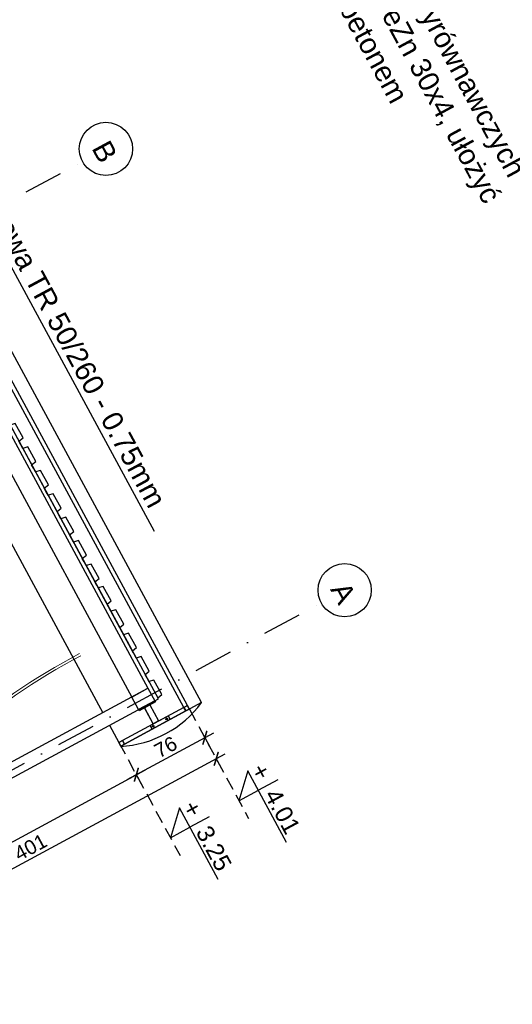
# Model space of a CAD drawing. Header units: millimetres. Extents: x -667476 to -405070, y -32043 to 330643.
# Tile 42 of 55: x -601655 to -596848, y 232331 to 241947. Entities that reach past the tile are written whole.
import ezdxf
from ezdxf.enums import TextEntityAlignment as Align

# ---------------------------------------------------------------- set-up
doc = ezdxf.new("R2010")
doc.units = ezdxf.units.MM
doc.header["$LTSCALE"] = 10
doc.linetypes.add('DASHDOT', pattern=[25.4, 12.7, -6.35, 0, -6.35])
doc.linetypes.add('DASHED', pattern=[19.05, 12.7, -6.35])
for name, color, linetype in [('01 - konstukcja', 7, 'Continuous'), ('01-warstwy scian', 252, 'Continuous'), ('02-element ponizej', 250, 'Continuous'), ('02-element powyzej', 250, 'DASHED'), ('02-elementy wyposazenia', 250, 'Continuous'), ('05 - grafika', 251, 'Continuous'), ('05 - osie', 1, 'DASHDOT'), ('05 - tekst', 1, 'Continuous'), ('05-grafika', 251, 'Continuous'), ('05-osie', 1, 'DASHDOT'), ('05-tekst', 1, 'Continuous'), ('05-wymiary', 3, 'Continuous'), ('05-wymiary PB', 3, 'Continuous')]:
    doc.layers.add(name, color=color, linetype=linetype)
doc.layers.add('1_attyka_widok', color=1, linetype='Continuous', lineweight=15)
doc.styles.add('1-100', font='arial.ttf', dxfattribs={"height": 200})
doc.styles.add('1-50', font='arial.ttf', dxfattribs={"height": 100})
doc.styles.get("Standard").update_dxf_attribs({"font": 'arial.ttf'})
doc.dimstyles.new('1-100', dxfattribs={"dimtxt": 140, "dimasz": 100, "dimexe": 100, "dimexo": 300, "dimgap": 30, "dimtad": 1, "dimdec": 0, "dimlfac": 0.1, "dimtxsty": 'Standard', "dimblk": 'ARCHTICK', "dimcen": 0.09, "dimdle": 100, "dimclre": 252, "dimadec": 0, "dimazin": 0, "dimtfac": 1, "dimtdec": 0, "dimtmove": 0, "dimatfit": 3, "dimfxl": 1, "dimfxlon": 1, "dimarcsym": 0})

# ---------------------------------------------------------------- blocks, each defined once
blk = doc.blocks.new('_ArchTick')
at = {"color": 0, "linetype": 'ByBlock', "const_width": 0.15}
blk.add_lwpolyline([(-0.5, -0.5), (0.5, 0.5)], dxfattribs=at)
blk = doc.blocks.new('*D842')
at = {"layer": '05-wymiary', "color": 0, "lineweight": -2, "transparency": 16777216}
blk.add_line((-600604.6, 234525.7), (-599760, 234982.1), dxfattribs=at)
at = {"layer": '05-wymiary', "color": 252, "lineweight": -2, "transparency": 16777216}
for p, q in [((-599848.5, 234935.5), (-599800.5, 234846.6)), ((-600517.1, 234574.1), (-600469.1, 234485.3))]:
    blk.add_line(p, q, dxfattribs=at)
at = {"layer": 'Defpoints', "color": 0, "transparency": 16777216}
for p in [(-599999.5, 235214.9), (-600668.1, 234853.5), (-599848, 234934.6)]:
    blk.add_point(p, dxfattribs=at)
at = {"layer": '05-wymiary', "color": 0, "lineweight": -2, "transparency": 16777216, "xscale": 100, "yscale": 100, "zscale": 100}
for p, rotation in [((-599848, 234934.6), 28.38890749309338), ((-600516.6, 234573.3), 208.3889074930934)]:
    blk.add_blockref('_ArchTick', p, dxfattribs=dict(at, rotation=rotation))
at = {"layer": '05-wymiary', "color": 0, "transparency": 16777216, "insert": (-600230.6, 234843.2), "char_height": 140, "attachment_point": 5, "rotation": 28.38891}
blk.add_mtext('76', dxfattribs=at)
blk = doc.blocks.new('*D843')
at = {"layer": '05-wymiary', "color": 0, "lineweight": -2, "transparency": 16777216}
blk.add_line((-603463.7, 232980.5), (-600428.6, 234620.8), dxfattribs=at)
at = {"layer": '05-wymiary', "color": 252, "lineweight": -2, "transparency": 16777216}
for p, q in [((-600517.1, 234574.1), (-600469.1, 234485.3)), ((-603375.8, 233028), (-603328.2, 232940.1))]:
    blk.add_line(p, q, dxfattribs=at)
at = {"layer": 'Defpoints', "color": 0, "transparency": 16777216}
for p in [(-600668.1, 234853.5), (-600516.6, 234573.3), (-603513, 233281.9)]:
    blk.add_point(p, dxfattribs=at)
at = {"layer": '05-wymiary', "color": 0, "lineweight": -2, "transparency": 16777216, "xscale": 100, "yscale": 100, "zscale": 100}
for p, rotation in [((-600516.6, 234573.3), 28.38890749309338), ((-603375.8, 233028), 208.3889074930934)]:
    blk.add_blockref('_ArchTick', p, dxfattribs=dict(at, rotation=rotation))
at = {"layer": '05-wymiary', "color": 0, "transparency": 16777216, "insert": (-601994.5, 233890), "char_height": 140, "attachment_point": 5, "rotation": 28.38891}
blk.add_mtext('325', dxfattribs=at)
blk = doc.blocks.new('*D844')
at = {"layer": '05-wymiary', "color": 0, "lineweight": -2, "transparency": 16777216}
blk.add_line((-603352.6, 232774.8), (-599648.9, 234776.5), dxfattribs=at)
at = {"layer": '05-wymiary', "color": 252, "lineweight": -2, "transparency": 16777216}
for p, q in [((-599737.3, 234729.8), (-599689.3, 234640.9)), ((-603265.1, 232823.2), (-603217, 232734.4))]:
    blk.add_line(p, q, dxfattribs=at)
at = {"layer": 'Defpoints', "color": 0, "transparency": 16777216}
for p in [(-599999.5, 235214.9), (-599736.8, 234728.9), (-603562.9, 233374.3)]:
    blk.add_point(p, dxfattribs=at)
at = {"layer": '05-wymiary', "color": 0, "lineweight": -2, "transparency": 16777216, "xscale": 100, "yscale": 100, "zscale": 100}
for p, rotation in [((-599736.8, 234728.9), 28.38890749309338), ((-603264.6, 232822.3), 208.3889074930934)]:
    blk.add_blockref('_ArchTick', p, dxfattribs=dict(at, rotation=rotation))
at = {"layer": '05-wymiary', "color": 0, "transparency": 16777216, "insert": (-601549, 233864.9), "char_height": 140, "attachment_point": 5, "rotation": 28.38891}
blk.add_mtext('401', dxfattribs=at)
blk = doc.blocks.new('ozn osi')
at = {"layer": '05-grafika'}
blk.add_circle((0, 160.3), 130, dxfattribs=at)
at = {"layer": '05-osie', "style": '1-50', "flags": 12}
blk.add_attdef('NUMER_OSI', (-60, 203.5), '', height=100, rotation=270, dxfattribs=at)
blk = doc.blocks.new('kota1')
at = {"layer": '05-grafika'}
for points in [[(0, 257), (0, 128.5)], [(345, 128.5), (-128.5, 128.5), (0, 0)], [(0, 0), (0, 128.5)]]:
    blk.add_lwpolyline(points, dxfattribs=at)
at = {"layer": '05-tekst', "style": '1-50', "flags": 12}
for tag, p in [('PLUS/MIUNUS', (-128.5, 143.8)), ('WYSOKOSC', (0, 143.8))]:
    blk.add_attdef(tag, p, '', height=100, dxfattribs=at)
blk = doc.blocks.new('*D881')
at = {"layer": '05-wymiary', "color": 0, "lineweight": -2, "transparency": 16777216}
blk.add_line((-598952.7, 247679), (-593928.3, 238382.4), dxfattribs=at)
at = {"layer": '05-wymiary', "color": 252, "lineweight": -2, "transparency": 16777216}
for p, q in [((-598904.2, 247591.5), (-598993.1, 247543.5)), ((-593975, 238470.8), (-594063.8, 238422.8))]:
    blk.add_line(p, q, dxfattribs=at)
at = {"layer": 'Defpoints', "color": 0, "transparency": 16777216}
for p in [(-596769.4, 248745.3), (-592068.8, 239501), (-593975.9, 238470.3)]:
    blk.add_point(p, dxfattribs=at)
at = {"layer": '05-wymiary', "color": 0, "lineweight": -2, "transparency": 16777216, "xscale": 100, "yscale": 100, "zscale": 100}
for p, rotation in [((-598905.1, 247591.1), 118.3889074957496), ((-593975.9, 238470.3), 298.3889074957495)]:
    blk.add_blockref('_ArchTick', p, dxfattribs=dict(at, rotation=rotation))
at = {"layer": '05-wymiary', "color": 0, "transparency": 16777216, "insert": (-596351.2, 243079), "char_height": 140, "attachment_point": 5, "rotation": 298.38891}
blk.add_mtext('1037', dxfattribs=at)
blk = doc.blocks.new('*D888')
at = {"layer": '05-wymiary', "color": 252, "lineweight": -2, "transparency": 16777216}
for p, q in [((-603089.5, 254073.7), (-603178.4, 254025.6)), ((-594502.8, 238185.6), (-594591.7, 238137.5))]:
    blk.add_line(p, q, dxfattribs=at)
at = {"layer": '05-wymiary', "color": 0, "lineweight": -2, "transparency": 16777216}
blk.add_line((-603137.9, 254161.2), (-594456.2, 238097.1), dxfattribs=at)
at = {"layer": 'Defpoints', "color": 0, "transparency": 16777216}
for p in [(-600655.5, 255389.1), (-592068.8, 239501), (-594503.7, 238185.1)]:
    blk.add_point(p, dxfattribs=at)
at = {"layer": '05-wymiary', "color": 0, "lineweight": -2, "transparency": 16777216, "xscale": 100, "yscale": 100, "zscale": 100}
for p, rotation in [((-603090.4, 254073.2), 118.3889074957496), ((-594503.7, 238185.1), 298.3889074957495)]:
    blk.add_blockref('_ArchTick', p, dxfattribs=dict(at, rotation=rotation))
at = {"layer": '05-wymiary', "color": 0, "transparency": 16777216, "insert": (-598707.8, 246177.4), "char_height": 140, "attachment_point": 5, "rotation": 298.38891}
blk.add_mtext('1806', dxfattribs=at)

msp = doc.modelspace()

# ---------------------------------------------------------------- linework, layer by layer
at = {"layer": '01 - konstukcja'}
for points in [[(-601642.7, 237794.7), (-601661.7, 237829.9), (-601622.5, 237862.5), (-601698.5, 238003.2), (-601747.3, 237988.2), (-601766.3, 238023.4)], [(-601519.1, 237566), (-601538.1, 237601.2), (-601498.8, 237633.7), (-601574.9, 237774.5), (-601623.7, 237759.5), (-601642.7, 237794.7)], [(-601395.4, 237337.2), (-601414.5, 237372.4), (-601375.2, 237405), (-601451.3, 237545.8), (-601500, 237530.8), (-601519.1, 237566)], [(-601271.8, 237108.5), (-601290.8, 237143.7), (-601251.6, 237176.3), (-601327.7, 237317), (-601376.4, 237302), (-601395.4, 237337.2)], [(-601148.2, 236879.8), (-601167.2, 236915), (-601128, 236947.5), (-601204.1, 237088.3), (-601252.8, 237073.3), (-601271.8, 237108.5)], [(-601024.6, 236651), (-601043.6, 236686.2), (-601004.4, 236718.8), (-601080.4, 236859.6), (-601129.2, 236844.6), (-601148.2, 236879.8)], [(-600901, 236422.3), (-600920, 236457.5), (-600880.8, 236490.1), (-600956.8, 236630.8), (-601005.6, 236615.9), (-601024.6, 236651)], [(-600783.2, 236204.5), (-600802.3, 236239.7), (-600763, 236272.2), (-600839.1, 236413), (-600887.8, 236398), (-600906.9, 236433.2)], [(-600659.6, 235975.7), (-600678.6, 236010.9), (-600639.4, 236043.5), (-600715.5, 236184.3), (-600764.2, 236169.3), (-600783.2, 236204.5)], [(-600536, 235747), (-600555, 235782.2), (-600515.8, 235814.8), (-600591.9, 235955.5), (-600640.6, 235940.6), (-600659.6, 235975.7)], [(-600412.4, 235518.3), (-600431.4, 235553.5), (-600392.2, 235586), (-600468.2, 235726.8), (-600517, 235711.8), (-600536, 235747)], [(-600301.5, 235313.1), (-600307.8, 235324.7), (-600268.6, 235357.3), (-600344.6, 235498.1), (-600393.4, 235483.1), (-600412.4, 235518.3)]]:
    msp.add_lwpolyline(points, dxfattribs=at)
for points in [[(-600495, 235208.5), (-600561.6, 235331.7), (-600403.3, 235417.3), (-600336.7, 235294.1)], [(-600495, 235208.5), (-600561.6, 235331.7), (-600403.3, 235417.3), (-600336.7, 235294.1)], [(-600053.7, 235231.1), (-600034.7, 235195.9), (-599999.5, 235214.9), (-600018.5, 235250.1)], [(-600034.7, 235195.9), (-600053.7, 235231.1), (-600018.5, 235250.1), (-599999.5, 235214.9)], [(-600687.1, 234888.7), (-600668.1, 234853.5), (-600632.9, 234872.6), (-600651.9, 234907.8)], [(-600668.1, 234853.5), (-600687.1, 234888.7), (-600651.9, 234907.8), (-600632.9, 234872.6)]]:
    msp.add_lwpolyline(points, close=True, dxfattribs=at)
at = {"layer": '01-warstwy scian'}
for p, q in [((-600053.7, 235231.1), (-600651.9, 234907.8)), ((-600053.7, 235231.1), (-600651.9, 234907.8)), ((-600034.7, 235195.9), (-600632.9, 234872.6)), ((-600034.7, 235195.9), (-600632.9, 234872.6))]:
    msp.add_line(p, q, dxfattribs=at)
msp.add_lwpolyline([(-599879.8, 235277.4), (-600671.6, 234849.5)], dxfattribs=at)
msp.add_lwpolyline([(-599879.8, 235277.4), (-600671.6, 234849.5)], dxfattribs=at)
msp.add_lwpolyline([(-600363.7, 235018.1), (-600382.7, 235053.2), (-600206.8, 235148.3), (-600187.7, 235113.1)], close=True, dxfattribs=at)
msp.add_lwpolyline([(-600363.7, 235018.1), (-600382.7, 235053.2), (-600206.8, 235148.3), (-600187.7, 235113.1)], close=True, dxfattribs=at)
msp.add_arc((-600728.4, 235901.1), 1053.1, 273.09142, 323.6864, dxfattribs=at)
msp.add_arc((-600728.4, 235901.1), 1053.1, 273.09142, 323.6864, dxfattribs=at)
at = {"layer": '02-element ponizej', "color": 251}
for p, q in [((-600543.7, 235761.2), (-606339.8, 246485.8)), ((-600301.5, 235313.1), (-606339.8, 246485.8)), ((-602666.4, 239604.8), (-600403.3, 235417.3)), ((-602824.8, 239519.2), (-600561.6, 235331.7)), ((-603104.8, 239362.2), (-600844, 235179.1)), ((-603662.7, 233655.7), (-600403.3, 235417.3)), ((-603596.1, 233532.5), (-600301.5, 235313.1)), ((-600777.4, 235055.9), (-600687.1, 234888.7))]:
    msp.add_line(p, q, dxfattribs=at)
for points in [[(-599879.8, 235277.4), (-604852.3, 244478.1)], [(-600053.7, 235231.1), (-605006.2, 244394.8)], [(-600018.5, 235250.1), (-604971, 244413.9)]]:
    msp.add_lwpolyline(points, dxfattribs=at)
for points in [[(-600489.3, 235198), (-600495, 235208.5), (-600336.7, 235294.1), (-600331, 235283.5)], [(-600489.3, 235198), (-600495, 235208.5), (-600336.7, 235294.1), (-600331, 235283.5)], [(-600481.5, 235204.5), (-600486.2, 235213.3), (-600345.5, 235289.3), (-600340.7, 235280.5)], [(-600351.9, 235069.9), (-600437.5, 235228.2), (-600384.7, 235256.8), (-600299.1, 235098.4)], [(-600351.9, 235069.9), (-600436.6, 235226.5), (-600383.8, 235255), (-600299.1, 235098.4)]]:
    msp.add_lwpolyline(points, close=True, dxfattribs=at)
for centre in [(-600351.2, 235047.5), (-600351.2, 235047.5), (-600219.3, 235118.9), (-600219.3, 235118.9)]:
    msp.add_circle(centre, 6.5, dxfattribs=at)
at = {"layer": '02-element powyzej'}
for p, q in [((-599998.6, 235213.2), (-599421.6, 234145.5)), ((-600687.1, 234888.7), (-600090.2, 233784.2))]:
    msp.add_line(p, q, dxfattribs=at)
at = {"layer": '02-elementy wyposazenia', "linetype": 'Continuous', "lineweight": 0}
for points in [[(-601069.8, 235756.5, 0.063449), (-602297.5, 234904, -0.196574), (-602994.9, 234501.5, 0.24188), (-603158.5, 234373.2), (-603366.6, 233957.5)], [(-601057.9, 235734.5, 0.063302), (-602278.8, 234887.5, -0.195968), (-602990.2, 234476.9, 0.242409), (-603135.9, 234362.3), (-603321, 233992.6)]]:
    msp.add_lwpolyline(points, format="xyb", dxfattribs=at)
at = {"layer": '05-osie', "ltscale": 3}
for p, q in [((-608296.9, 236641.4), (-601042.1, 240562.2)), ((-605967.1, 232330.7), (-598712.4, 236251.5)), ((-605967.1, 232330.7), (-598712.4, 236251.5)), ((-600226.4, 235132.1), (-600212.1, 235105.7)), ((-600226.4, 235132.1), (-600212.1, 235105.7)), ((-600364.4, 235040.4), (-600338, 235054.7)), ((-600364.4, 235040.4), (-600338, 235054.7)), ((-600358.3, 235060.7), (-600344.1, 235034.3)), ((-600358.3, 235060.7), (-600344.1, 235034.3)), ((-600232.4, 235111.7), (-600206.1, 235126)), ((-600232.4, 235111.7), (-600206.1, 235126))]:
    msp.add_line(p, q, dxfattribs=at)
at = {"layer": '1_attyka_widok', "color": 8}
msp.add_line((-600777.4, 235055.9), (-600687.1, 234888.7), dxfattribs=at)

# ---------------------------------------------------------------- block references
at = {"layer": '05 - osie'}
ref = msp.add_blockref('ozn osi', (-601095.1, 240532.9), dxfattribs=dict(at, xscale=2, yscale=2, zscale=2, rotation=298.3889074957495))
ref.add_attrib('NUMER_OSI', 'B', dxfattribs={"height": 200, "rotation": 298.38891, "style": '1-50'}).set_placement((-600913, 240611.3), align=Align.CENTER)
ref = msp.add_blockref('ozn osi', (-598765.7, 236222.7), dxfattribs=dict(at, xscale=2, yscale=2, zscale=2, rotation=298.3889074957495))
ref.add_attrib('NUMER_OSI', 'A', dxfattribs={"height": 200, "rotation": 298.38891, "style": '1-50'}).set_placement((-598583.5, 236301.2), align=Align.CENTER)
at = {"layer": '05-wymiary PB'}
ref = msp.add_blockref('kota1', (-599515.2, 234318.9), dxfattribs=dict(at, xscale=1.677050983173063, yscale=1.677050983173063, zscale=1.677050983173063, rotation=298.3889074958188))
ref.add_attrib('PLUS/MIUNUS', '+', (-599405.5, 234623.1), dxfattribs={"layer": '05-tekst', "height": 167.7, "rotation": 298.38891, "style": '1-50'})
ref.add_attrib('WYSOKOSC', ' 4.01', (-599303.1, 234433.5), dxfattribs={"layer": '05-tekst', "height": 167.71, "rotation": 298.38891, "style": '1-50'})
ref = msp.add_blockref('kota1', (-600183.8, 233957.5), dxfattribs=dict(at, xscale=1.677050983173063, yscale=1.677050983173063, zscale=1.677050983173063, rotation=298.3889074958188))
ref.add_attrib('PLUS/MIUNUS', '+', (-600074.1, 234261.8), dxfattribs={"layer": '05-tekst', "height": 167.7, "rotation": 298.38891, "style": '1-50'})
ref.add_attrib('WYSOKOSC', ' 3.25', (-599971.7, 234072.2), dxfattribs={"layer": '05-tekst', "height": 167.71, "rotation": 298.38891, "style": '1-50'})

# ---------------------------------------------------------------- texts
at = {"layer": '05 - tekst', "linetype": 'Continuous', "lineweight": 0, "char_height": 200, "attachment_point": 5, "rotation": 298.38891, "style": '1-100'}
for s, insert, width in [('uziom - tasmę połączeń wyrównawczych wykonać z plaskownika FeZn 30x4, ułożyć pod chudym betonem', (-598313.3, 242482.7), 5549.806), ('blacha trapezowa TR 50/260 - 0.75mm', (-601477.9, 239316.6), 5479.842)]:
    msp.add_mtext(s, dxfattribs=dict(at, insert=insert, width=width))

# ---------------------------------------------------------------- dimensions: what is measured, and where the dimension line sits
at = {"layer": '05-wymiary'}
for base, p1, p2, angle, picture, middle in [((-594503.7, 238185.1), (-600655.5, 255389.1), (-592068.8, 239501), 298.38891, '*D888', (-598707.8, 246177.4)), ((-599736.8, 234728.9), (-603562.9, 233374.3), (-599999.5, 235214.9), 28.38891, '*D844', (-601549, 233864.9)), ((-599848, 234934.6), (-600668.1, 234853.5), (-599999.5, 235214.9), 28.38891, '*D842', (-600230.6, 234843.2)), ((-600516.6, 234573.3), (-603513, 233281.9), (-600668.1, 234853.5), 28.38891, '*D843', (-601994.5, 233890))]:
    dim = msp.add_linear_dim(base=base, p1=p1, p2=p2, angle=angle, dimstyle='1-100', dxfattribs=at)
    dim.commit()
    dim.dimension.update_dxf_attribs({"geometry": picture, "text_midpoint": middle})
dim = msp.add_linear_dim(base=(-593975.9, 238470.3), p1=(-596769.4, 248745.3), p2=(-592068.8, 239501), angle=298.38891, dimstyle='1-100', override={"dimtmove": 1}, dxfattribs=at)
dim.commit()
dim.dimension.update_dxf_attribs({"geometry": '*D881', "text_midpoint": (-596351.2, 243079)})

# ---------------------------------------------------------------- leaders
at = {"layer": '05 - grafika', "annotation_type": 0, "has_hookline": 1, "hookline_direction": 0, "text_width": 5261, "horizontal_direction": (0.475454, -0.879741, 0)}
msp.add_leader([(-596325.9, 247845.1), (-599726.2, 245108.7), (-599678.7, 245020.7)], dimstyle='1-100', override={"dimgap": 100, "dimtad": 0, "dimldrblk": 'Dot'}, dxfattribs=at)
at = {"layer": '05 - grafika', "annotation_type": 0, "has_hookline": 1, "hookline_direction": 1, "horizontal_direction": (0.475454, -0.879741, 0)}
msp.add_leader([(-603519.3, 241369.2), (-602749, 241402.4), (-600343, 236950.5)], dimstyle='1-100', override={"dimgap": 100, "dimtad": 0, "dimldrblk": 'Dot'}, dxfattribs=at)

doc.saveas('drawing.dxf')
